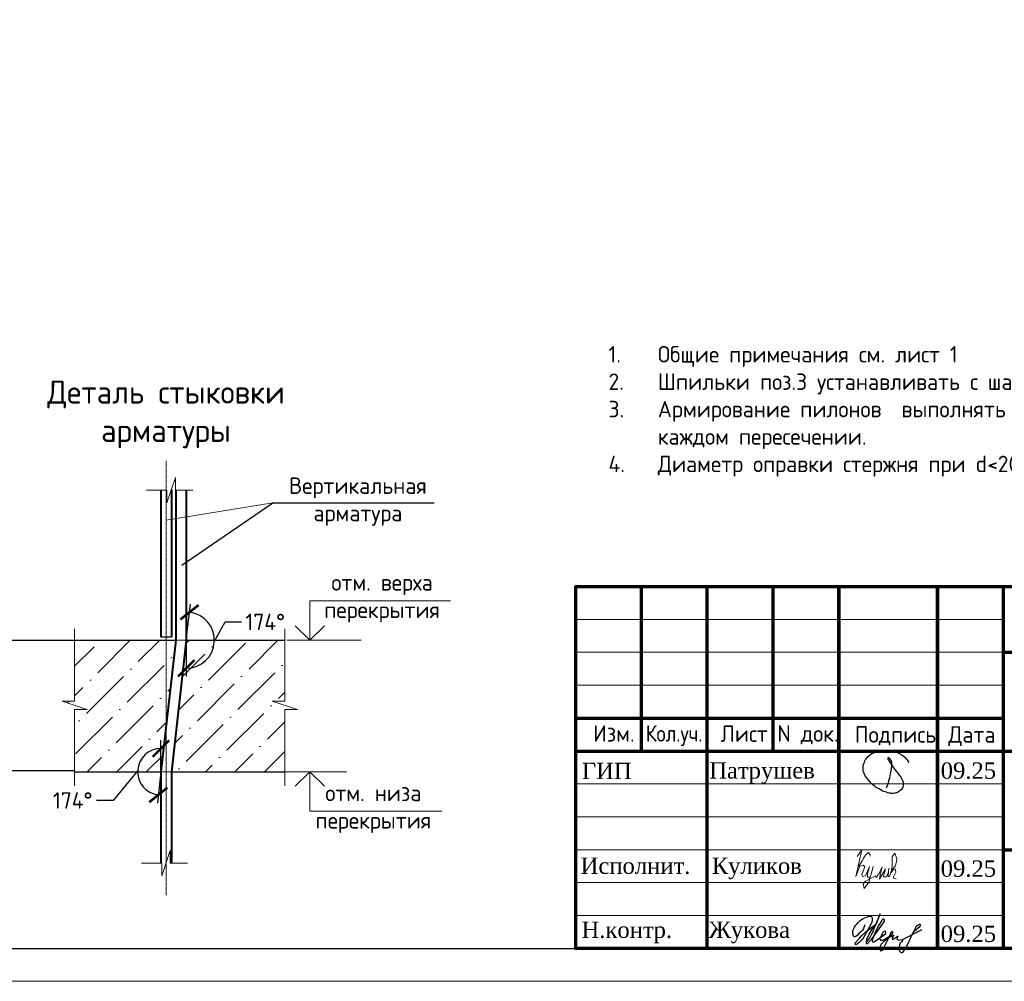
# Model space of a CAD drawing. Header units: millimetres. Extents: x 263826 to 1718326, y -423071 to 70137.
# Tile 72 of 256: x 557443 to 572418, y -330878 to -316262. Entities that reach past the tile are written whole.
import ezdxf

# ---------------------------------------------------------------- set-up
doc = ezdxf.new("R2010")
doc.units = ezdxf.units.MM
doc.linetypes.add('CENTER2', pattern=[28.575, 19.05, -3.175, 3.175, -3.175])
for name, color, linetype in [('PDF7_Text', 7, 'Continuous'), ('PDF8_Text', 7, 'Continuous'), ('ТОЛСТЫЕ_ОСНОВНЫЕ', 6, 'Continuous')]:
    doc.layers.add(name, color=color, linetype=linetype)
for name, color, linetype, lineweight in [('Выноски', 20, 'Continuous', 20), ('подоснова', 151, 'Continuous', 5), ('размер', 1, 'Continuous', 25), ('РАЗМЕРЫ', 1, 'Continuous', 9), ('Рамка', 7, 'Continuous', 70), ('Текст', 7, 'Continuous', 25), ('ТОНКИЕ', 7, 'Continuous', 9)]:
    doc.layers.add(name, color=color, linetype=linetype, lineweight=lineweight)
doc.styles.add('GOST-2.304_Type-B', font='GOST_Common.ttf')
doc.styles.add('PDF Times New Roman', font='times.ttf')
doc.styles.add('style_Tonin', font='simplex.shx', dxfattribs={"width": 0.9})
doc.styles.add('ГОСТ', font='GOST_Common.ttf')
doc.dimstyles.new('20', dxfattribs={"dimtxt": 2.5, "dimasz": 2.5, "dimexe": 1.25, "dimexo": 0.625, "dimtad": 1, "dimdec": 0, "dimlfac": 20, "dimtxsty": 'style_Tonin', "dimblk": 'ARCHTICK', "dimcen": 0, "dimclrt": 256, "dimadec": 0, "dimazin": 0, "dimtfac": 1, "dimtdec": 0, "dimtmove": 0, "dimatfit": 0, "dimfxl": 1, "dimarcsym": 0})
doc.dimstyles.new('СПДС', dxfattribs={"dimscale": 100, "dimtxt": 2.5, "dimasz": 2.5, "dimexe": 1.25, "dimexo": 0, "dimtad": 1, "dimdec": 0, "dimtxsty": 'GOST-2.304_Type-B', "dimblk": 'ARCHTICK', "dimcen": 2.5, "dimdle": 2, "dimadec": 0, "dimazin": 2, "dimtfac": 0.75, "dimtdec": 0, "dimtmove": 1, "dimatfit": 3, "dimfxl": 1, "dimtolj": 1, "dimarcsym": 1})

# ---------------------------------------------------------------- blocks, each defined once
blk = doc.blocks.new('11')
at = {"layer": 'Выноски'}
for p, q in [((47989, 66781), (48016, 66806)), ((48016, 66806), (48038, 66823)), ((48038, 66823), (48060, 66786)), ((48060, 66786), (48058, 66769)), ((47885, 66608), (47944, 66700)), ((47944, 66700), (47962, 66737)), ((47962, 66737), (47989, 66781))]:
    blk.add_line(p, q, dxfattribs=at)
blk.add_lwpolyline([(47863, 66761), (47937, 66865), (47843, 66458), (47885, 66564), (47905, 66616), (47954, 66628), (47979, 66606), (47957, 66539), (47937, 66487), (47947, 66458), (47991, 66470), (48051, 66611), (48041, 66569), (48023, 66505), (48023, 66448), (48065, 66448), (48090, 66529), (48110, 66608), (48043, 66369), (47972, 66275), (47954, 66344), (47991, 66389), (48078, 66431), (48142, 66470), (48154, 66441), (48204, 66512), (48246, 66606), (48209, 66455), (48204, 66418), (48295, 66574), (48265, 66463), (48265, 66455), (48312, 66453), (48342, 66529), (48347, 66584), (48337, 66465), (48349, 66453), (48401, 66569), (48443, 66616), (48461, 66678), (48466, 66727), (48436, 66811), (48399, 66754), (48399, 66618), (48389, 66549), (48374, 66507), (48416, 66564), (48441, 66576), (48451, 66524), (48433, 66482), (48419, 66453), (48424, 66428), (48458, 66421)], dxfattribs=at)
blk = doc.blocks.new('яяя')
at = {"lineweight": 30}
for points in [[(345424, 110432), (345425, 110410), (345424, 110397), (345417, 110379), (345406, 110350), (345390, 110319), (345357, 110275), (345310, 110221), (345265, 110176), (345198, 110110), (345161, 110077), (345133, 110066), (345116, 110066), (345102, 110075), (345090, 110091), (345082, 110115), (345074, 110146), (345066, 110182), (345064, 110206), (345067, 110234), (345077, 110278), (345095, 110320), (345114, 110361), (345134, 110395), (345159, 110428), (345195, 110469), (345228, 110506), (345284, 110560), (345331, 110595), (345379, 110625), (345435, 110648), (345486, 110670), (345532, 110686), (345573, 110696), (345605, 110698), (345621, 110695), (345635, 110687), (345648, 110671), (345656, 110649), (345659, 110625), (345659, 110583), (345656, 110553), (345647, 110523), (345635, 110489), (345387, 110033), (345349, 109985), (345311, 109948), (345247, 109889), (345209, 109858), (345192, 109844), (345180, 109837), (345157, 109833), (345150, 109835), (345140, 109842), (345135, 109856), (345138, 109881), (345148, 109892), (345183, 109930), (345267, 110024), (345343, 110105), (345455, 110213), (345617, 110343), (345775, 110456), (345811, 110526), (345838, 110607), (345890, 110740), (345902, 110771), (345698, 110295), (345672, 110226), (345626, 110132), (345572, 110032), (345518, 109953), (345481, 109918), (345497, 110001), (345567, 110147), (345655, 110301), (345760, 110442)], [(345481, 109918), (345476, 109896), (345475, 109874), (345485, 109861), (345506, 109866), (345539, 109891), (345632, 109983), (345968, 110450), (346022, 110527), (346029, 110560), (346027, 110579), (346026, 110590), (346010, 110605), (345993, 110609), (345975, 110601), (345962, 110584), (345954, 110562), (345857, 110421), (345783, 110292), (345741, 110183), (345701, 110079), (345665, 109985), (345660, 109952), (345666, 109929), (345669, 109915), (345682, 109910), (345702, 109914), (345735, 109941), (345846, 110007), (346065, 110160), (346075, 110193), (346070, 110217), (346066, 110236), (346052, 110241), (346030, 110241), (346007, 110228), (345978, 110203), (345960, 110164), (345892, 110010), (345895, 109986), (345904, 109966), (345925, 109964), (345969, 109968), (346045, 110000), (346218, 110114), (346261, 110154), (346280, 110184), (346282, 110210), (346278, 110225), (346263, 110229), (346241, 110222), (346220, 110198), (346162, 110049), (345989, 109904), (345932, 109849), (345906, 109805), (345891, 109739), (345890, 109690), (345899, 109652), (345924, 109647), (345956, 109655), (345980, 109674), (346058, 109838), (346158, 110046), (346261, 110098), (346314, 110120), (346292, 110079), (346269, 110036), (346261, 110008), (346267, 109998), (346293, 109998), (346363, 110039), (346445, 110095), (346421, 110068), (346414, 110040), (346407, 110011), (346416, 109990), (346466, 109972), (346509, 109977), (346574, 109984), (347172, 110293)], [(346586, 109971), (346543, 109917), (346509, 109873), (346489, 109825), (346475, 109767), (346472, 109710), (346478, 109675), (346485, 109641), (346501, 109621), (346517, 109602), (346542, 109589), (346568, 109592), (346605, 109620), (346680, 109731), (346736, 109842), (346865, 110115), (346962, 110290), (346969, 110318), (346979, 110360), (347013, 110403), (347056, 110434), (347091, 110450), (347109, 110450), (347121, 110434), (347115, 110405), (347072, 110355), (347012, 110307), (346924, 110222)]]:
    blk.add_lwpolyline(points, dxfattribs=at)
blk = doc.blocks.new('Патрушев')
at = {"color": 5, "lineweight": 25}
blk.add_lwpolyline([(58.5, -35.09), (59.7, -31.98), (60.22, -29.81), (60.47, -28.76), (60.76, -27.56), (61.06, -26.32), (61.37, -24.67), (61.64, -22.98), (61.77, -21.63), (61.83, -20.46), (61.74, -19.5), (61.5, -18.56), (61.27, -17.93), (60.96, -17.34), (60.63, -16.86), (60.45, -16.66), (60.39, -16.62), (60.25, -16.53), (60.03, -16.42), (59.74, -16.36), (59.56, -16.39), (59.41, -16.5), (59.32, -16.73), (59.32, -16.96), (59.41, -17.15), (61.8, -21.04), (63.12, -22.91), (63.7, -23.61), (64.53, -24.59), (65.48, -25.87), (66.43, -27.07), (66.87, -27.73), (67.42, -28.44), (67.68, -28.93), (68, -29.52), (68.38, -30.41), (68.65, -31), (68.82, -31.71), (68.89, -32.2), (68.93, -32.68), (68.9, -33.35), (68.81, -33.79), (68.57, -34.59), (68.27, -35.18), (67.92, -35.7), (67.56, -36.23), (66.92, -36.75), (66.44, -37.14), (65.93, -37.49), (65.34, -37.85), (64.79, -38.12), (64.12, -38.33), (63.56, -38.4), (62.54, -38.51), (61.58, -38.47), (60.89, -38.38), (60.1, -38.27), (59.25, -38.05), (58.41, -37.75), (57.66, -37.55), (56.61, -37.27), (55.88, -36.92), (54.92, -36.35), (53.85, -35.72), (53.05, -35.25), (52.17, -34.73), (51.27, -34.08), (50.13, -33.27), (49.09, -32.31), (47.96, -31.09), (47.07, -29.92), (46.05, -28.68), (45.23, -27.65), (44.74, -26.54), (44.28, -25.09), (44.05, -24.29), (43.98, -23.29), (43.94, -22.47), (43.99, -21.49), (44.18, -20.57), (44.46, -19.97), (44.74, -19.1), (45.02, -18.24), (45.49, -17.42), (45.85, -16.92), (46.39, -16.14), (46.99, -15.53), (47.83, -14.81), (48.65, -14.29), (49.43, -13.79), (50.53, -13.27), (51.57, -12.89), (52.65, -12.48), (54.17, -12.1), (55.44, -11.87), (56.95, -11.79), (58.35, -11.79), (59.63, -11.91), (61, -12.05), (62.71, -12.35), (64.46, -12.88), (66.16, -13.58), (67.55, -14.27), (68.88, -15.13), (70.02, -16.25), (71.14, -17.49), (71.67, -18.26), (72.28, -19.27)], dxfattribs=at)
blk = doc.blocks.new('штамп кж1.1')
at = {"layer": 'Рамка', "color": 7}
for p, q in [((405358, -83134), (405358, -80634)), ((407358, -83134), (407358, -80634)), ((410858, -81634), (422858, -81634)), ((404358, -82634), (410858, -82634)), ((404358, -83134), (422858, -83134)), ((410858, -84634), (422858, -84634))]:
    blk.add_line(p, q, dxfattribs=at)
at = {"layer": 'Рамка'}
for p, q in [((406358, -86134), (406358, -80634)), ((408358, -86134), (408358, -80634)), ((408358, -80634), (408358, -86134)), ((409858, -80634), (409858, -86134)), ((409858, -86134), (409858, -80634)), ((410858, -80634), (410858, -86134))]:
    blk.add_line(p, q, dxfattribs=at)
at = {"layer": 'Рамка', "color": 7, "lineweight": 15}
for p, q in [((404358, -81134), (410858, -81134)), ((404358, -81634), (410858, -81634)), ((404358, -82134), (410858, -82134)), ((404358, -83634), (410858, -83634)), ((404358, -84134), (410858, -84134)), ((404358, -84634), (410858, -84634)), ((404358, -85134), (410858, -85134)), ((404358, -85634), (410858, -85634))]:
    blk.add_line(p, q, dxfattribs=at)
at = {"layer": 'Рамка'}
blk.add_lwpolyline([(422858, -86134), (404358, -86134), (404358, -80634), (422858, -80634)], close=True, dxfattribs=at)
at = {"color": 5, "xscale": 24.5, "yscale": 24.5, "zscale": 24.5}
blk.add_blockref('Патрушев', (407651, -82836), dxfattribs=at)
at = {"color": 2, "lineweight": 60, "xscale": 0.5, "yscale": 0.5, "zscale": 0.5}
blk.add_blockref('яяя', (236038, -140993), dxfattribs=at)
at = {"layer": 'Выноски', "color": 0}
blk.add_blockref('11', (360773, -151499), dxfattribs=at)
at = {"layer": 'PDF7_Text', "insert": (410912, -84467), "char_height": 180, "width": 6881.02, "attachment_point": 7, "style": 'PDF Times New Roman'}
blk.add_mtext('\\pi1015.18152;Жилой дом со встроенными помещениями \\P\\pi311.27381;общественно-делового и коммерческого назначения на \\P\\pi667.38051;первом этаже здания и встроенно-пристроенным \\P\\pi874.76335;поликлиническим учреждением (поз. 2.2-2.3)', dxfattribs=at)
at = {"layer": 'PDF7_Text', "char_height": 248, "attachment_point": 7, "style": 'PDF Times New Roman'}
for s, insert in [('09.25', (409908, -83561)), ('Патрушев', (406387, -83634)), ('09.25', (409908, -85050)), ('Жукова', (406381, -86056)), ('09.25', (409908, -86042))]:
    blk.add_mtext(s, dxfattribs=dict(at, insert=insert))
at = {"layer": 'PDF7_Text', "insert": (406426, -85084), "char_height": 247.95, "attachment_point": 7, "style": 'PDF Times New Roman'}
blk.add_mtext_dynamic_manual_height_columns('{\\C256;Куликов}', width=2000, gutter_width=1250, heights=[0], dxfattribs=at)
at = {"layer": 'PDF8_Text', "char_height": 248, "attachment_point": 7, "style": 'PDF Times New Roman'}
for s, insert in [('ГИП', (404451, -83561)), ('Исполнит.', (404432, -85007)), ('Н.контр.', (404445, -86056))]:
    blk.add_mtext(s, dxfattribs=dict(at, insert=insert))
at = {"layer": 'Текст', "color": 7, "style": 'ГОСТ'}
for s, p in [('Изм.', (404622, -82993)), ('Лист', (406561, -82996)), ('N док.', (407423, -82993)), ('Подпись', (408601, -83008)), ('Дата', (410023, -83008))]:
    blk.add_text(s, height=250, dxfattribs=at).set_placement(p)
at = {"layer": 'Текст', "color": 7, "style": 'ГОСТ', "width": 0.9}
blk.add_text('Кол.уч.', height=250, dxfattribs=at).set_placement((405423, -82992))
at = {"layer": 'Текст', "color": 7, "insert": (411117, -81801), "char_height": 250, "attachment_point": 1, "style": 'ГОСТ'}
blk.add_mtext_dynamic_manual_height_columns('\\pi594.35517;{\\fTimes New Roman|b0|i0|c204|p18;\\C256;Строительство жилого комплекса со  встроенными помещениями \\P\\pi1441.86779;общественного-делового, коммерческого назначения и \\P\\pi41.3631;поликлиническим учреждением по адресу: г. Чита, ул. 1-я Коллективная}', width=11543.07, gutter_width=12.5, heights=[0], dxfattribs=at)
blk = doc.blocks.new('*U46')
at = {"layer": 'ТОЛСТЫЕ_ОСНОВНЫЕ', "color": 6}
blk.add_lwpolyline([(20, 5), (415, 5), (415, 292), (20, 292)], close=True, dxfattribs=at)
at = {"layer": 'ТОНКИЕ'}
blk.add_lwpolyline([(0, 0), (420, 0), (420, 297), (0, 297)], close=True, dxfattribs=at)
blk = doc.blocks.new('_ArchTick')
at = {"color": 0, "linetype": 'ByBlock', "const_width": 0.15}
blk.add_lwpolyline([(-0.5, -0.5), (0.5, 0.5)], dxfattribs=at)
blk = doc.blocks.new('*D3411')
at = {"color": 0, "lineweight": -2, "transparency": 16777216}
for p, q in [((559977, -325693), (560039, -325145)), ((560403, -325717), (560566, -325416)), ((560566, -325416), (560816, -325416)), ((559977, -325693), (559977, -326245))]:
    blk.add_line(p, q, dxfattribs=at)
blk.add_arc((559977, -325693), 427, 270, 83.5517, dxfattribs=at)
at = {"layer": 'DEFPOINTS', "color": 0, "transparency": 16777216}
for p in [(559977, -323414, -3100), (559977, -325693, -3100), (559977, -325693, -3100), (560338, -325920), (559751, -327693, -3100)]:
    blk.add_point(p, dxfattribs=at)
at = {"color": 0, "lineweight": -2, "transparency": 16777216, "xscale": 250, "yscale": 250, "zscale": 250}
for p, rotation in [((560025, -325269), 173.5517212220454), ((559977, -326120), 180.0000000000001)]:
    blk.add_blockref('_ArchTick', p, dxfattribs=dict(at, rotation=rotation))
at = {"color": 0, "transparency": 16777216, "insert": (561178, -325416), "char_height": 250, "attachment_point": 5, "style": 'GOST-2.304_Type-B'}
blk.add_mtext('\\A1;174°', dxfattribs=at)
blk = doc.blocks.new('*D3412')
at = {"color": 0, "lineweight": -2, "transparency": 16777216}
for p, q in [((559591, -327693), (559591, -327215)), ((559238, -327673), (558863, -328129)), ((559591, -327693), (559537, -328169)), ((558863, -328129), (558613, -328129))]:
    blk.add_line(p, q, dxfattribs=at)
blk.add_arc((559591, -327693), 354, 90, 263.5517, dxfattribs=at)
at = {"layer": 'DEFPOINTS', "color": 0, "transparency": 16777216}
for p in [(559817, -325693, -3100), (559292, -327505), (559591, -327693, -3100), (559591, -327693, -3100), (559591, -329082, -3100)]:
    blk.add_point(p, dxfattribs=at)
at = {"color": 0, "lineweight": -2, "transparency": 16777216, "xscale": 250, "yscale": 250, "zscale": 250}
for p, rotation in [((559591, -327340), 359.9999999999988), ((559551, -328045), 353.5517212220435)]:
    blk.add_blockref('_ArchTick', p, dxfattribs=dict(at, rotation=rotation))
at = {"color": 0, "transparency": 16777216, "insert": (558250, -328129), "char_height": 250, "attachment_point": 5, "style": 'GOST-2.304_Type-B'}
blk.add_mtext('\\A1;174°', dxfattribs=at)
blk = doc.blocks.new('*D3413')
at = {"color": 0, "lineweight": -2, "transparency": 16777216}
for p, q in [((556800, -325498), (556800, -327879)), ((558283, -325698), (556675, -325698)), ((558283, -327679), (556675, -327679))]:
    blk.add_line(p, q, dxfattribs=at)
at = {"layer": 'DEFPOINTS', "color": 0, "transparency": 16777216}
for p in [(558283, -325698), (556800, -327679), (558283, -327679)]:
    blk.add_point(p, dxfattribs=at)
at = {"color": 0, "lineweight": -2, "transparency": 16777216, "xscale": 250, "yscale": 250, "zscale": 250}
for p, rotation in [((556800, -325698), 90), ((556800, -327679), 270)]:
    blk.add_blockref('_ArchTick', p, dxfattribs=dict(at, rotation=rotation))
at = {"color": 0, "transparency": 16777216, "insert": (556613, -326688), "char_height": 250, "attachment_point": 5, "rotation": 90, "style": 'GOST-2.304_Type-B'}
blk.add_mtext('\\A1;200', dxfattribs=at)

msp = doc.modelspace()

# ---------------------------------------------------------------- hatches: boundary and pattern name
at = {"lineweight": 5}
h = msp.add_hatch(dxfattribs=at)
h.set_pattern_fill('ANSI36', color=256, scale=100, style=0)
h.set_pattern_definition([(45, (370773.67, -390565.24), (168.3798, 617.3926), [793.75, -158.75, 0, -158.75])])
h.paths.add_polyline_path([(559817.04768, -325693.37406), (559672.84038, -325693.37406), (559672.84038, -326969.30462)])
h.paths.add_polyline_path([(561475.19677, -325693.37406), (559977.04768, -325693.37406), (559751.00513, -327693.37406), (561475.19677, -327693.37406), (561475.19677, -326748.80621), (561666.48192, -326748.80621), (561283.91162, -326621.28278), (561475.19677, -326621.28278)])
h.paths.add_polyline_path([(559672.84038, -325693.37406), (558278.31602, -325693.37406), (558278.31602, -326621.28278), (558087.03087, -326621.28278), (558469.60117, -326748.80621), (558278.31602, -326748.80621), (558278.31602, -327693.37406), (559591.00513, -327693.37406), (559672.84038, -326969.30462)])

# ---------------------------------------------------------------- linework, layer by layer
at = {"color": 0, "linetype": 'CENTER2', "lineweight": 18}
msp.add_line((559672.84038, -322969.10547, -3100), (559672.84038, -329570.90297, -3100), dxfattribs=at)
at = {"color": 0, "lineweight": 40}
for p, q in [((559591.00513, -323411.92911, -3100), (559591.00513, -325643.37406, -3100)), ((559751.00513, -323402.07178, -3100), (559751.00513, -325643.37406, -3100))]:
    msp.add_line(p, q, dxfattribs=at)
at = {"lineweight": 20}
for p, q in [((559672.84038, -323869.00809, -3100), (561293.42823, -323605.81141, -3100)), ((561386.83286, -327693.37406, -3100), (562412.53752, -327693.37406, -3100))]:
    msp.add_line(p, q, dxfattribs=at)
at = {"color": 0, "lineweight": 30}
for p, q in [((558278.31602, -325693.37406, -3100), (559817.04768, -325693.37406, -3100)), ((559591.00513, -325643.37406, -3100), (559751.00513, -325643.37406, -3100)), ((559977.04768, -325693.37406, -3100), (561475.19677, -325693.37406, -3100)), ((558275.4519, -327693.37406, -3100), (559591.00513, -327693.37406, -3100)), ((559751.00513, -327693.37406, -3100), (561472.33265, -327693.37406, -3100))]:
    msp.add_line(p, q, dxfattribs=at)
at = {"lineweight": 15}
for p, q in [((559817.04768, -325693.37406, -3100), (559977.04768, -325693.37406, -3100)), ((559591.00513, -327693.37406, -3100), (559751.00513, -327693.37406, -3100))]:
    msp.add_line(p, q, dxfattribs=at)
at = {"lineweight": 20, "ltscale": 50}
msp.add_line((561507.9856, -325693.37406, -3100), (562634.92854, -325693.37406, -3100), dxfattribs=at)
at = {"linetype": 'ByBlock', "lineweight": 18, "elevation": -3100}
for points in [[(559372.2073, -323413.87005), (559683.31065, -323413.87005), (559683.31065, -323605.1552), (559810.83409, -323222.5849), (559810.83409, -323413.87005), (560075.14014, -323413.87005)], [(558278.31602, -325520.18177), (558278.31602, -326621.28278), (558087.03087, -326621.28278), (558469.60117, -326748.80621), (558278.31602, -326748.80621), (558278.31602, -327905.68177)], [(561475.19677, -325520.18177), (561475.19677, -326621.28278), (561283.91162, -326621.28278), (561666.48192, -326748.80621), (561475.19677, -326748.80621), (561475.19677, -327905.68177)], [(559294.17352, -329081.52837), (559605.27687, -329081.52837), (559605.27687, -329272.81351), (559732.8003, -328890.24322), (559732.8003, -329081.52837), (559997.10636, -329081.52837)]]:
    msp.add_lwpolyline(points, dxfattribs=at)
at = {"color": 0, "lineweight": 40, "elevation": -3100}
for points in [[(559817.04768, -323413.87005), (559817.04768, -325693.37406), (559591.00513, -327693.37406), (559591.00513, -329081.52837)], [(559977.04768, -323413.87005), (559977.04768, -325693.37406), (559751.00513, -327693.37406), (559751.00513, -329081.52837)]]:
    msp.add_lwpolyline(points, dxfattribs=at)
at = {"lineweight": 30, "elevation": -3100}
for points in [[(562078.05292, -325472.72014), (561855.0363, -325693.37406), (561632.01969, -325472.72014)], [(562078.05292, -327914.02798), (561855.0363, -327693.37406), (561632.01969, -327914.02798)]]:
    msp.add_lwpolyline(points, dxfattribs=at)
at = {"layer": 'подоснова', "elevation": -3100}
for points in [[(561855.0363, -325693.37406), (561855.0363, -325093.37406), (563996.63353, -325093.37406)], [(561855.0363, -327693.37406), (561855.0363, -328293.37406), (563863.81639, -328293.37406)]]:
    msp.add_lwpolyline(points, dxfattribs=at)

# ---------------------------------------------------------------- block references
at = {"xscale": 100, "yscale": 100, "zscale": 100}
msp.add_blockref('*U46', (542900.38655, -330877.58194, 3100), dxfattribs=at)
at = {"layer": 'размер'}
for p in [(72562.48214, -244243.36059, 3100), (116435.21723, -244243.36059, 3100), (161542.0621, -244243.36059, 3100)]:
    msp.add_blockref('штамп кж1.1', p, dxfattribs=at)

# ---------------------------------------------------------------- texts
at = {"ltscale": 100, "char_height": 250, "width": 17398.1240905, "attachment_point": 1, "style": 'GOST-2.304_Type-B'}
for insert in [(521291.13242, -321222.2621, 3100), (566397.97729, -321222.2621, 3100)]:
    msp.add_mtext('\\pi-750,l750,t750,5000;1.^IОбщие примечания см. лист 1\\P2.^IШпильки поз.3 устанавливать с шагом 400 по вертикали и с шагом  400 по горизонтали .\\P3.^IАрмирование пилонов  выполнять отдельными стержнями. Арматуру вязать вязальной проволокой в каждом пересечении.\\P{\\C7;4.^IДиаметр оправки стержня при d<20мм - 5d, при d≥20мм - 8d}', dxfattribs=dict(at, insert=insert))
at = {"layer": 'РАЗМЕРЫ', "attachment_point": 5, "style": 'GOST-2.304_Type-B'}
for s, insert, char_height in [('Деталь стыковки\\Pарматуры ', (559667.72707, -322261.7787), 350), ('Вертикальная\\Pарматура', (562586.64899, -323586.71052), 250), ('отм. верха \\Pперекрытия', (562954.38878, -325057.15826), 250), ('отм. низа \\Pперекрытия', (562821.57164, -328257.15826), 250)]:
    msp.add_mtext_dynamic_manual_height_columns(s, width=3941.2127758, gutter_width=625, heights=[0], dxfattribs=dict(at, insert=insert, char_height=char_height))
at = {"layer": 'Текст', "color": 7, "char_height": 250, "attachment_point": 1, "style": 'ГОСТ'}
for s, insert in [('\\pi3500;\\P\\pi1471.59091;{\\C0;План пилонов} 14-го этажа{\\H1.83333x; }', (483420.8066, -328877.58194, 3100)), ('\\pi3500;{\\C256;\\P\\pi2321.59091;Пилон П1 (14 ЭТ)}', (527293.54168, -328877.58194, 3100))]:
    msp.add_mtext_dynamic_manual_height_columns(s, width=7000, gutter_width=12.5, heights=[1500], dxfattribs=dict(at, insert=insert))

# ---------------------------------------------------------------- dimensions: what is measured, and where the dimension line sits
at = {"color": 1}
for base, line1, line2, picture, middle in [((560338.2422, -325920.38538), ((559977.04768, -325693.37406, -3100), (559751.00513, -327693.37406, -3100)), ((559977.04768, -323413.87005, -3100), (559977.04768, -325693.37406, -3100)), '*D3411', (561178.00445, -325416.06758)), ((559291.58955, -327505.19089), ((559591.00513, -327693.37406, -3100), (559591.00513, -329081.52837, -3100)), ((559817.04768, -325693.37406, -3100), (559591.00513, -327693.37406, -3100)), '*D3412', (558250.10286, -328129.42831))]:
    dim = msp.add_angular_dim_2l(base=base, line1=line1, line2=line2, dimstyle='СПДС', dxfattribs=at)
    dim.commit()
    dim.dimension.update_dxf_attribs({"geometry": picture, "text_midpoint": middle, "dimtype": 162})
dim = msp.add_linear_dim(base=(556800.07978, -327679.07056), p1=(558283.37847, -325697.53419), p2=(558283.37847, -327679.07056), angle=90, text='200', dimstyle='СПДС', dxfattribs=at)
dim.commit()
dim.dimension.update_dxf_attribs({"geometry": '*D3413', "text_midpoint": (556612.57978, -326688.30238)})

# ---------------------------------------------------------------- leaders
at = {"layer": 'подоснова', "has_arrowhead": 0}
msp.add_leader([(559907.88588, -324553.62206, -3100), (561293.42823, -323605.81141, -3100), (563744.85898, -323605.81141, -3100)], dimstyle='20', override={"dimasz": 1.5, "dimldrblk": 'Dot'}, dxfattribs=at)

doc.saveas('drawing.dxf')
